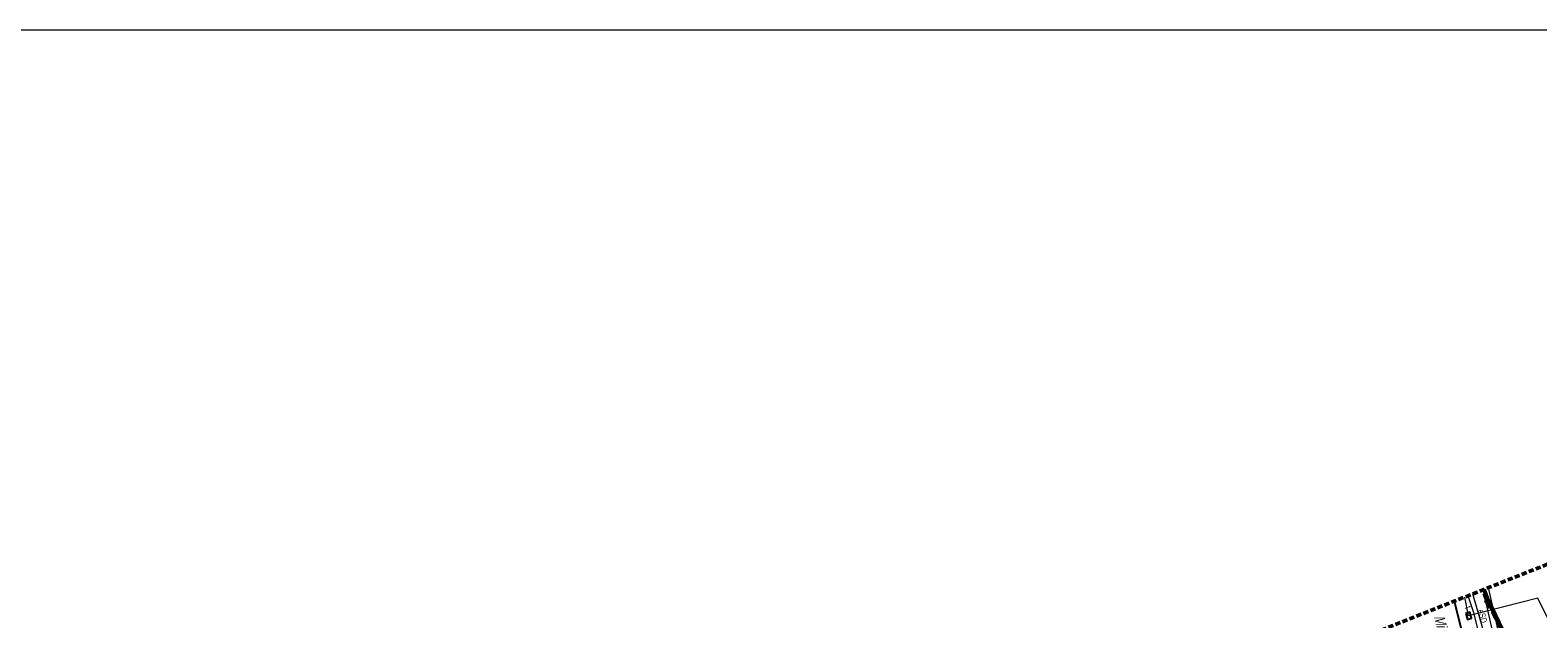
# Model space of a CAD drawing. Header units: metres. Extents: x 6546460 to 6547055, y 5576048 to 5576258.
# Tile 13 of 18: x 6546658 to 6546838, y 5576188 to 5576258. Entities that reach past the tile are written whole.
import ezdxf
from ezdxf.enums import TextEntityAlignment as Align

# ---------------------------------------------------------------- set-up
doc = ezdxf.new("R2010")
doc.units = ezdxf.units.M
doc.header["$MEASUREMENT"] = 0
for name, pattern in [('1.5_0.5', [2, 1.5, -0.5]), ('2', [0.9, 0.6, -0.3]), ('219-500', [0]), ('BKO', [1.5, 1, -0.5]), ('egug-500', [1, 0.5, -0.5])]:
    doc.linetypes.add(name, pattern=pattern)
doc.layers.get('0').update_dxf_attribs({"linetype": 'CONTINUOUS', "lineweight": 5})
for name, color, linetype in [('202-punkt graniczny', 7, 'CONTINUOUS'), ('218-kontur użytku gruntowego', 7, 'CONTINUOUS'), ('219-działka ewidencyjna', 7, 'CONTINUOUS'), ('994-Nazwa ulicy', 7, 'CONTINUOUS'), ('jezdnia', 7, 'CONTINUOUS'), ('krawężnik', 7, 'CONTINUOUS'), ('ogrodzenie trwałe', 7, 'CONTINUOUS'), ('przewód ciepłowniczy', 7, 'CONTINUOUS'), ('przewód elektroenergetyczny podziemny', 7, 'CONTINUOUS'), ('przewód elektroenergetyczny podziemny-Atr1', 7, 'CONTINUOUS'), ('przewód telekomunikacyjny podziemny', 7, 'CONTINUOUS'), ('przewód telekomunikacyjny podziemny-Atr1', 7, 'CONTINUOUS'), ('właz do komory lub kanału - prostokątny', 7, 'CONTINUOUS'), ('Zakres', 7, 'CONTINUOUS')]:
    doc.layers.add(name, color=color, linetype=linetype)
doc.layers.add('mpzp', color=4, linetype='BKO', lineweight=50)
doc.styles.get("Standard").update_dxf_attribs({"font": 'Working1250', "width": 0.75})
doc.linetypes.add('902-500', pattern='A,3.75,0,[1,ksztalty.shx,S=0.5,R=0,X=0,Y=0],3.75', length=7.5)

# ---------------------------------------------------------------- blocks, each defined once
blk = doc.blocks.new('202')
at = {"color": 0, "linetype": 'Continuous', "lineweight": 0}
blk.add_circle((0, 0), 0.25, dxfattribs=at)
blk = doc.blocks.new('SUPWP')
at = {"color": 0, "linetype": 'Continuous'}
blk.add_lwpolyline([(-0.375, -0.25), (0.375, -0.25), (0.375, 0.25), (-0.375, 0.25)], close=True, dxfattribs=at)

msp = doc.modelspace()

# ---------------------------------------------------------------- linework, layer by layer
at = {"linetype": 'Continuous', "lineweight": 18}
msp.add_line((6547054.71, 5576258.2), (6546460.21, 5576258.2), dxfattribs=at)
at = {"layer": '218-kontur użytku gruntowego', "color": 3, "linetype": 'egug-500', "lineweight": 18}
for points in [[(6546831.39, 5576191.55), (6546831.89, 5576190.18)], [(6546831.89, 5576190.18), (6546831.39, 5576191.55)]]:
    msp.add_lwpolyline(points, dxfattribs=at)
at = {"layer": '218-kontur użytku gruntowego', "color": 3, "linetype": 'egug-500', "lineweight": 18, "flags": 128}
for points in [[(6546831.89, 5576190.18), (6546843.61, 5576166.55)], [(6546843.61, 5576166.55), (6546831.89, 5576190.18)]]:
    msp.add_lwpolyline(points, dxfattribs=at)
at = {"layer": '219-działka ewidencyjna', "color": 7, "linetype": '219-500', "lineweight": 18}
msp.add_lwpolyline([(6546831.39, 5576191.55), (6546831.89, 5576190.18)], dxfattribs=at)
at = {"layer": '219-działka ewidencyjna', "color": 7, "linetype": '219-500', "lineweight": 18, "flags": 128}
msp.add_lwpolyline([(6546831.89, 5576190.18), (6546843.61, 5576166.55)], dxfattribs=at)
at = {"layer": 'jezdnia', "color": 7, "linetype": '1.5_0.5', "lineweight": 18}
msp.add_lwpolyline([(6546841.67, 5576139.82), (6546841.01, 5576142.23), (6546840.14, 5576145.61), (6546838.29, 5576152.43), (6546836.38, 5576159.5), (6546834.72, 5576164.6), (6546834.15, 5576166.75), (6546830.28, 5576181.08), (6546827.97, 5576190.2)], dxfattribs=at)
at = {"layer": 'krawężnik', "color": 7, "linetype": 'Continuous', "lineweight": 25}
msp.add_lwpolyline([(6546827.97, 5576190.2), (6546830.28, 5576181.08), (6546834.69, 5576164.72)], dxfattribs=at)
at = {"layer": 'mpzp', "linetype": 'BKO', "lineweight": 50}
msp.add_lwpolyline([(6546826.74, 5576136.65), (6546835.12, 5576139.02), (6546848.18, 5576144.71), (6546843.61, 5576166.55), (6546831.89, 5576190.18), (6546831.39, 5576191.55)], dxfattribs=at)
at = {"layer": 'ogrodzenie trwałe', "color": 7, "linetype": '902-500', "lineweight": 35}
msp.add_lwpolyline([(6546937.44, 5576212.7), (6546933.5, 5576200.92), (6546928.72, 5576186.7), (6546917.56, 5576183.09), (6546892.11, 5576174.91), (6546872.38, 5576168.54), (6546858.26, 5576164.02), (6546843.57, 5576166.84), (6546838.59, 5576176.83), (6546832.09, 5576190.38), (6546831.63, 5576191.65)], dxfattribs=at)
at = {"layer": 'przewód ciepłowniczy', "color": 212, "linetype": 'Continuous', "lineweight": 18}
for points in [[(6546835.56, 5576173.35), (6546835.55, 5576173.42), (6546831.45, 5576191.58)], [(6546836.18, 5576173.56), (6546832.06, 5576191.82)]]:
    msp.add_lwpolyline(points, dxfattribs=at)
at = {"layer": 'przewód elektroenergetyczny podziemny', "color": 1, "linetype": 'Continuous', "lineweight": 18}
for points in [[(6546838.39, 5576165.63), (6546836.04, 5576166.71), (6546834.44, 5576168.64), (6546833.47, 5576171.82), (6546833.01, 5576174.31), (6546832.84, 5576178.83), (6546830.37, 5576188.69), (6546829.65, 5576190.86)], [(6546864.94, 5576162.22), (6546858.09, 5576161.67), (6546849.04, 5576163.34), (6546837.26, 5576165.57), (6546834.67, 5576167.99), (6546833.13, 5576173.46), (6546834.07, 5576177.73), (6546830.21, 5576191.09)]]:
    msp.add_lwpolyline(points, dxfattribs=at)
at = {"layer": 'przewód telekomunikacyjny podziemny', "color": 30, "linetype": 'Continuous', "lineweight": 18}
msp.add_lwpolyline([(6546998.52, 5576214.2), (6546990.71, 5576210.82), (6546988.11, 5576209.53), (6546985.14, 5576208.45), (6546981.3, 5576206.88), (6546960.17, 5576197.73), (6546937.24, 5576187.92), (6546935.7, 5576187.59), (6546932.87, 5576185.88), (6546924.17, 5576182.28), (6546903.46, 5576173.25), (6546892.57, 5576168.62), (6546890.94, 5576168.37), (6546889.53, 5576167.78), (6546887.69, 5576166.45), (6546875.05, 5576161.08), (6546869.69, 5576159.05), (6546856.66, 5576160.27), (6546848.82, 5576161.47), (6546848.1, 5576168.7), (6546843.81, 5576178.78), (6546837.93, 5576190.56), (6546829.7, 5576188.46), (6546829.23, 5576190.7)], dxfattribs=at)
at = {"layer": 'Zakres', "color": 40, "linetype": '2', "lineweight": 50, "flags": 128}
msp.add_lwpolyline([(6546911.95, 5576210.76), (6546911.79, 5576210.74), (6546877.41, 5576209.15), (6546876.1, 5576209.01), (6546874.37, 5576208.54), (6546874.1, 5576208.44), (6546817.07, 5576185.89), (6546815.71, 5576185.23), (6546814.24, 5576184.2), (6546812.97, 5576182.93), (6546811.94, 5576181.46), (6546811.51, 5576180.65), (6546808.53, 5576174.25), (6546808.38, 5576174.18), (6546736.77, 5576152.25), (6546736.26, 5576152.08), (6546735.57, 5576151.8), (6546634.83, 5576106.65), (6546620.86, 5576132.09), (6546620.75, 5576132.28), (6546619.72, 5576133.75), (6546618.45, 5576135.02), (6546616.98, 5576136.05), (6546615.35, 5576136.81), (6546613.62, 5576137.28), (6546611.83, 5576137.43), (6546611.37, 5576137.42), (6546565.96, 5576135.39), (6546564.64, 5576135.24), (6546562.9, 5576134.78), (6546561.28, 5576134.02), (6546559.76, 5576132.95), (6546552.37, 5576126.67), (6546551.14, 5576125.44), (6546550.11, 5576123.97), (6546549.35, 5576122.34), (6546548.89, 5576120.61), (6546548.73, 5576118.82), (6546548.89, 5576117.03), (6546549.35, 5576115.3), (6546550.11, 5576113.67), (6546551.14, 5576112.2), (6546552.31, 5576111.02), (6546609.23, 5576061.96), (6546609.33, 5576061.87), (6546610.8, 5576060.84), (6546612.43, 5576060.09), (6546614.16, 5576059.62), (6546615.95, 5576059.46), (6546617.74, 5576059.62), (6546619.47, 5576060.09), (6546621.1, 5576060.84), (6546621.53, 5576061.11), (6546667.52, 5576090.76), (6546667.93, 5576090.95), (6546793.15, 5576125.15), (6546793.32, 5576125.2), (6546793.42, 5576125.22), (6546848.17, 5576141.79), (6546848.71, 5576141.97), (6546849.33, 5576142.21), (6546992.38, 5576205.01), (6546993.39, 5576205.52), (6546994.87, 5576206.55), (6546996.14, 5576207.82), (6546997.16, 5576209.29), (6546997.92, 5576210.92), (6546998.39, 5576212.65), (6546998.54, 5576214.44), (6546998.39, 5576216.23), (6546998.13, 5576217.33), (6546993.61, 5576232.86), (6546993.4, 5576233.5), (6546992.64, 5576235.12), (6546991.61, 5576236.59), (6546990.34, 5576237.86), (6546988.87, 5576238.89), (6546987.24, 5576239.65), (6546985.51, 5576240.12), (6546983.72, 5576240.27), (6546981.93, 5576240.12), (6546980.2, 5576239.65), (6546979.69, 5576239.45), (6546912.28, 5576210.85)], close=True, dxfattribs=at)
at = {"layer": 'Zakres', "color": 7, "linetype": '2', "lineweight": 25, "flags": 128}
msp.add_lwpolyline([(6546911.95, 5576210.76), (6546911.79, 5576210.74), (6546877.41, 5576209.15), (6546876.1, 5576209.01), (6546874.37, 5576208.54), (6546874.1, 5576208.44), (6546817.07, 5576185.89), (6546815.71, 5576185.23), (6546814.24, 5576184.2), (6546812.97, 5576182.93), (6546811.94, 5576181.46), (6546811.51, 5576180.65), (6546808.53, 5576174.25), (6546808.38, 5576174.18), (6546736.77, 5576152.25), (6546736.26, 5576152.08), (6546735.57, 5576151.8), (6546634.83, 5576106.65), (6546620.86, 5576132.09), (6546620.75, 5576132.28), (6546619.72, 5576133.75), (6546618.45, 5576135.02), (6546616.98, 5576136.05), (6546615.35, 5576136.81), (6546613.62, 5576137.28), (6546611.83, 5576137.43), (6546611.37, 5576137.42), (6546565.96, 5576135.39), (6546564.64, 5576135.24), (6546562.9, 5576134.78), (6546561.28, 5576134.02), (6546559.76, 5576132.95), (6546552.37, 5576126.67), (6546551.14, 5576125.44), (6546550.11, 5576123.97), (6546549.35, 5576122.34), (6546548.89, 5576120.61), (6546548.73, 5576118.82), (6546548.89, 5576117.03), (6546549.35, 5576115.3), (6546550.11, 5576113.67), (6546551.14, 5576112.2), (6546552.31, 5576111.02), (6546609.23, 5576061.96), (6546609.33, 5576061.87), (6546610.8, 5576060.84), (6546612.43, 5576060.09), (6546614.16, 5576059.62), (6546615.95, 5576059.46), (6546617.74, 5576059.62), (6546619.47, 5576060.09), (6546621.1, 5576060.84), (6546621.53, 5576061.11), (6546667.52, 5576090.76), (6546667.93, 5576090.95), (6546793.15, 5576125.15), (6546793.32, 5576125.2), (6546793.42, 5576125.22), (6546848.17, 5576141.79), (6546848.71, 5576141.97), (6546849.33, 5576142.21), (6546992.38, 5576205.01), (6546993.39, 5576205.52), (6546994.87, 5576206.55), (6546996.14, 5576207.82), (6546997.16, 5576209.29), (6546997.92, 5576210.92), (6546998.39, 5576212.65), (6546998.54, 5576214.44), (6546998.39, 5576216.23), (6546998.13, 5576217.33), (6546993.61, 5576232.86), (6546993.4, 5576233.5), (6546992.64, 5576235.12), (6546991.61, 5576236.59), (6546990.34, 5576237.86), (6546988.87, 5576238.89), (6546987.24, 5576239.65), (6546985.51, 5576240.12), (6546983.72, 5576240.27), (6546981.93, 5576240.12), (6546980.2, 5576239.65), (6546979.69, 5576239.45), (6546912.28, 5576210.85)], close=True, dxfattribs=at)

# ---------------------------------------------------------------- block references
at = {"layer": '202-punkt graniczny', "color": 7, "linetype": 'Continuous', "lineweight": 18}
msp.add_blockref('202', (6546831.89, 5576190.18), dxfattribs=at)
at = {"layer": 'właz do komory lub kanału - prostokątny', "color": 7, "linetype": 'Continuous', "lineweight": 18, "rotation": 285.7919999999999}
msp.add_blockref('SUPWP', (6546829.7, 5576188.46), dxfattribs=at)

# ---------------------------------------------------------------- texts
at = {"layer": '994-Nazwa ulicy', "color": 7, "linetype": 'Continuous', "lineweight": 25, "oblique": 15, "width": 0.79}
msp.add_text('Mikołaja Kopernika', height=1.25, rotation=-74.983, dxfattribs=at).set_placement((6546825.55, 5576188.36))
at = {"layer": 'przewód elektroenergetyczny podziemny-Atr1', "color": 1, "width": 0.667}
msp.add_text('eSD', height=0.75, rotation=285.368, dxfattribs=at).set_placement((6546830.78, 5576189.11))
at = {"layer": 'przewód telekomunikacyjny podziemny-Atr1', "color": 30, "width": 0.667}
msp.add_text('t', height=0.75, rotation=285.524, dxfattribs=at).set_placement((6546829.63, 5576189.6), align=Align.MIDDLE_LEFT)

doc.saveas('drawing.dxf')
